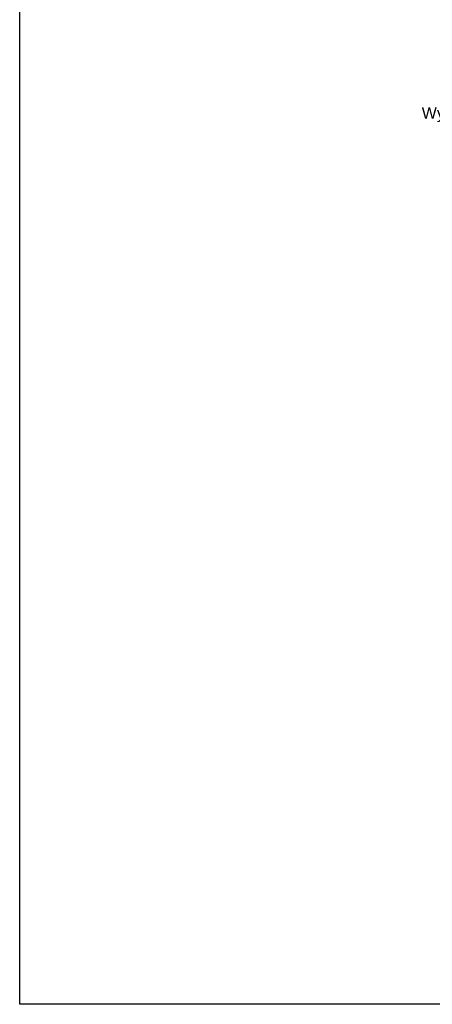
# Model space of a CAD drawing. Header units: millimetres. Extents: x -91 to 1961, y -1152 to 358.
# Tile 17 of 256: x -73 to -19, y -25 to 104. Entities that reach past the tile are written whole.
import ezdxf
from ezdxf import colors
from ezdxf.entities.mleader import LeaderData, LeaderLine
from ezdxf.math import Vec2, Vec3

# ---------------------------------------------------------------- set-up
doc = ezdxf.new("R2010")
doc.units = ezdxf.units.MM
doc.header["$MEASUREMENT"] = 0
doc.layers.get('0').update_dxf_attribs({"linetype": 'CONTINUOUS'})

msp = doc.modelspace()

# ---------------------------------------------------------------- linework, layer by layer
at = {"color": 7, "true_color": 0xffffff}
msp.add_lwpolyline([(-72.83, 259.24), (345.4, 259.24), (345.4, -25.1), (-72.83, -25.1)], close=True, dxfattribs=at)

# ---------------------------------------------------------------- leaders
ml = msp.add_multileader_mtext('Standard')
ml.set_content('{\\fArial|b0|i0|c238|p0;Wyłącznik różnicowoprądowy Acti9 iID-25-2-30-AC \\P25A 2-biegunowy 30mA typ AC}', color=256)
ml.set_leader_properties()
ml.build(insert=Vec2(0, 0))
ml.multileader.update_dxf_attribs({"dogleg_length": 2, "arrow_head_size": 1.5})
ctx = ml.context
ctx.base_point, ctx.char_height, ctx.arrow_head_size, ctx.landing_gap_size, ctx.plane_origin = Vec3(-20.57, 91.4), 1.5, 1.5, 0.4, Vec3(46.86, 77.76)
ctx.text_align_type = 2
notes = []
notes.append((ctx, [(0, (1, 1, 0), (29.4, 91.4), (-1, 0), 2, [(0, [(46.86, 77.76)], 256, [])])]))
ctx.mtext.insert, ctx.mtext.alignment, ctx.mtext.flow_direction = Vec3(27, 92.37), 3, 5
for ctx, leaders in notes:
    for number, flags, end, landing, length, lines in leaders:
        leader = LeaderData()
        leader.index, (leader.has_last_leader_line, leader.has_dogleg_vector, leader.attachment_direction) = number, flags
        leader.last_leader_point, leader.dogleg_vector, leader.dogleg_length = Vec3(end), Vec3(landing), length
        for number, points, colour, breaks in lines:
            line = LeaderLine()
            line.index, line.vertices, line.color, line.breaks = number, Vec3.list(points), colors.encode_raw_color(colour), breaks
            leader.lines.append(line)
        ctx.leaders.append(leader)

doc.saveas('drawing.dxf')
